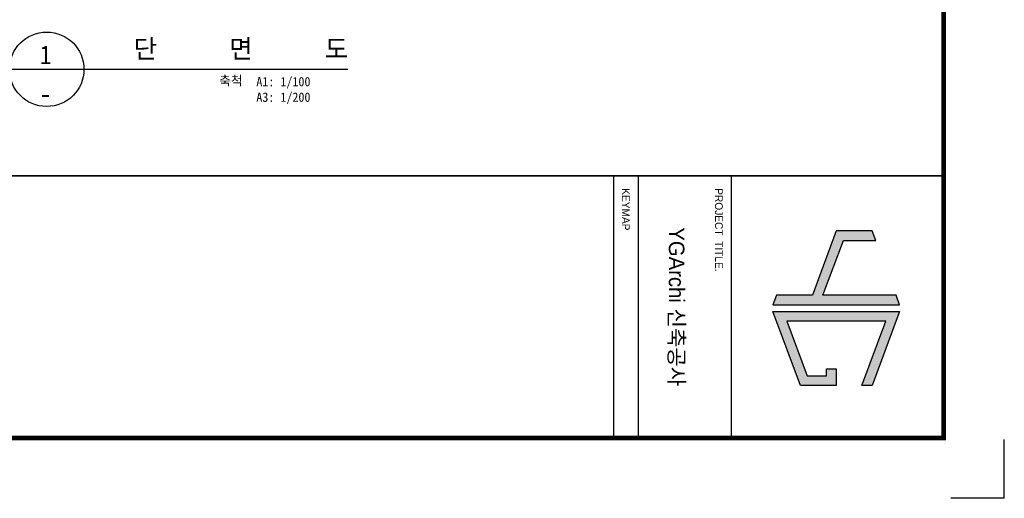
# Model space of a CAD drawing. Header units: millimetres. Extents: x 3445018 to 4174071, y -6064565 to -5122887.
# Tile 77 of 192: x 3697134 to 3728871, y -5475593 to -5460159. Entities that reach past the tile are written whole.
import ezdxf
from ezdxf.enums import TextEntityAlignment as Align

# ---------------------------------------------------------------- set-up
doc = ezdxf.new("R2010")
doc.units = ezdxf.units.MM
doc.header["$MEASUREMENT"] = 0
doc.layers.get('0').update_dxf_attribs({"linetype": 'CONTINUOUS'})
for name, color, linetype in [('3', 3, 'CONTINUOUS'), ('A_GE_FORM', 7, 'CONTINUOUS'), ('A_GE_TEXT', 3, 'CONTINUOUS'), ('SHEET_SD', 7, 'CONTINUOUS'), ('SY', 1, 'CONTINUOUS'), ('TE1', 3, 'CONTINUOUS')]:
    doc.layers.add(name, color=color, linetype=linetype)
doc.styles.add('굴림', font='txt')
doc.styles.add('돋움', font='txt')
doc.styles.add('돋움체', font='txt')

# ---------------------------------------------------------------- blocks, each defined once
blk = doc.blocks.new('sheet _서영')
at = {"true_color": 0xf50000}
h = blk.add_hatch(color=1, dxfattribs=at)
h.dxf.hatch_style = 1
h.paths.add_polyline_path([(-361932.13, -1058516.3), (-361932.13, -1058505.89), (-361935.25, -1058507.04), (-361935.25, -1058518.6), (-361914.45, -1058526.3), (-361914.45, -1058537.86), (-361911.33, -1058539.01), (-361911.33, -1058498.18), (-361914.45, -1058499.34), (-361914.45, -1058522.97)])
h.paths.add_polyline_path([(-361906.13, -1058502.67), (-361885.33, -1058510.37), (-361885.33, -1058507.04), (-361909.25, -1058498.18), (-361909.25, -1058539.01), (-361885.33, -1058530.15), (-361885.33, -1058518.6), (-361890.73, -1058518.6), (-361890.73, -1058521.72), (-361888.45, -1058521.72), (-361888.45, -1058527.98), (-361906.13, -1058534.53)])
at = {"color": 1, "true_color": 0xf50000}
for points in [[(-361932.13, -1058505.89), (-361935.25, -1058507.04), (-361935.25, -1058518.6), (-361914.45, -1058526.3), (-361914.45, -1058537.86), (-361911.33, -1058539.01), (-361911.33, -1058498.18), (-361914.45, -1058499.34), (-361914.45, -1058522.97), (-361932.13, -1058516.3), (-361932.13, -1058505.89), (-361935.25, -1058507.04)], [(-361890.73, -1058518.6), (-361885.33, -1058518.6), (-361885.33, -1058530.15), (-361909.25, -1058539.01), (-361909.25, -1058498.18), (-361885.33, -1058507.04), (-361885.33, -1058510.37), (-361906.13, -1058502.67), (-361906.13, -1058534.53), (-361888.45, -1058527.98), (-361888.45, -1058521.72), (-361890.73, -1058521.72), (-361890.73, -1058521.72), (-361890.73, -1058518.6)]]:
    blk.add_lwpolyline(points, dxfattribs=at)
at = {"layer": 'A_GE_FORM'}
for q in [(-361867.99, -1058464.44), (-361848.99, -1058481.68)]:
    blk.add_line((-361848.99, -1058464.44), q, dxfattribs=at)
at = {"layer": 'A_GE_FORM', "color": 161}
for p, q in [((-361952.99, -1058552.43), (-361868.99, -1058552.43)), ((-361952.99, -1058582.43), (-361868.99, -1058582.43)), ((-361952.99, -1058590.43), (-361868.99, -1058590.43))]:
    blk.add_line(p, q, dxfattribs=at)
at = {"layer": 'A_GE_FORM', "const_width": 1.5}
blk.add_lwpolyline([(-361868.49, -1059038.93), (-362670.49, -1059038.93), (-362670.49, -1058483.93), (-361868.49, -1058483.93)], close=True, dxfattribs=at)
at = {"layer": 'A_GE_FORM', "const_width": 0.6}
blk.add_lwpolyline([(-361952.99, -1059038.93), (-361952.99, -1058483.93)], dxfattribs=at)
at = {"layer": 'A_GE_TEXT', "style": '돋움'}
for s, p in [('PROJECT  TITLE.', (-361948.99, -1058556.43)), ('KEYMAP', (-361948.99, -1058586.43))]:
    blk.add_text(s, height=2.5, dxfattribs=at).set_placement(p, align=Align.MIDDLE_LEFT)
at = {"layer": 'A_GE_TEXT', "style": '굴림'}
blk.add_text('YGArchi 신축공사', height=5, dxfattribs=at).set_placement((-361910.74, -1058570.06), align=Align.MIDDLE_CENTER)

msp = doc.modelspace()

# ---------------------------------------------------------------- linework, layer by layer
at = {"layer": 'SY'}
msp.add_line((3696805.515, -5461758.39), (3707708.991, -5461758.39), dxfattribs=at)
msp.add_circle((3698005.515, -5461758.39), 1200, dxfattribs=at)

# ---------------------------------------------------------------- block references
at = {"layer": '3', "xscale": 100, "yscale": 100, "zscale": 100, "rotation": 270}
msp.add_blockref('sheet _서영', (109575314.9, -41660492.378), dxfattribs=at)

# ---------------------------------------------------------------- texts
at = {"layer": 'SHEET_SD', "color": 3, "style": '돋움체'}
for s, p in [('1', (3697969.931, -5461291.725)), ('-', (3697964.438, -5462552.299))]:
    msp.add_text(s, height=600, dxfattribs=at).set_placement(p, align=Align.MIDDLE)
at = {"layer": 'TE1', "linetype": 'Continuous', "style": '돋움체'}
msp.add_text('단      면      도', height=600, dxfattribs=at).set_placement((3700810.209, -5461576.981), align=Align.BOTTOM_LEFT)
for s, p in [('축척', (3704317.902, -5462364.795)), ('A1: 1/100', (3706506.604, -5462396.84)), ('A3: 1/200', (3706506.604, -5462896.84))]:
    msp.add_text(s, height=300, dxfattribs=at).set_placement(p, align=Align.BOTTOM_RIGHT)

doc.saveas('drawing.dxf')
